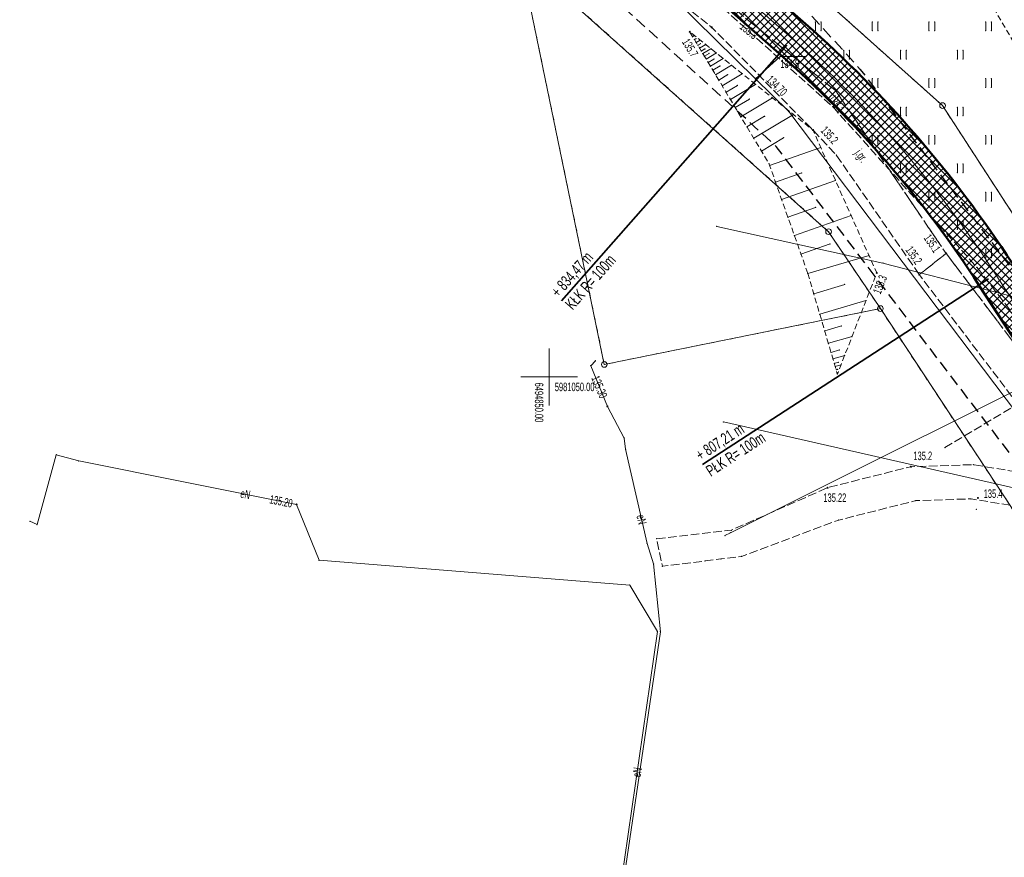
# Model space of a CAD drawing. Extents: x 6456700 to 6518119, y 5963420 to 5980059.
# Tile 109 of 256: x 6512072 to 6512159, y 5964557 to 5964630. Entities that reach past the tile are written whole.
import ezdxf
from ezdxf.enums import TextEntityAlignment as Align

# ---------------------------------------------------------------- set-up
doc = ezdxf.new("R2010")
doc.units = 0
doc.header["$MEASUREMENT"] = 0
for name, pattern in [('L_0_03', [1, 0.5, -0.5]), ('L_0_04', [1.5, 1, -0.5]), ('L_0_52', [1, 0.75, -0.25]), ('L_0_5A', [0.75, 0.5, -0.25])]:
    doc.linetypes.add(name, pattern=pattern)
doc.layers.get('0').update_dxf_attribs({"color": 2, "linetype": 'CONTINUOUS', "lineweight": 5})
for name, color, linetype, lineweight in [('000_Inne__niezydentyfikowane_', 7, 'CONTINUOUS', 18), ('18mm Kreska ciągła', 7, 'CONTINUOUS', 18), ('202_punkt_graniczny', 7, 'CONTINUOUS', 18), ('218_kontur_uzytku_gruntowego', 96, 'L_0_03', 18), ('219_dzialka_ewidencyjna', 7, 'CONTINUOUS', 18), ('35mm Ciągła', 7, 'CONTINUOUS', 35), ('50mm Kreska ciągła', 7, 'CONTINUOUS', 50), ('9mm Kreska ciągła', 252, 'CONTINUOUS', 9), ('jezdnia', 7, 'CONTINUOUS', 18), ('jezdnia_Atr17', 7, 'CONTINUOUS', 18), ('ogrodzenie_trwale', 7, 'CONTINUOUS', 18), ('pikieta_naturalna', 7, 'CONTINUOUS', 18), ('pikieta_naturalna_Atr2', 7, 'CONTINUOUS', 18), ('pikieta_sztuczna', 7, 'CONTINUOUS', 18), ('pikieta_sztuczna_Atr2', 7, 'CONTINUOUS', 18), ('przewod_elektroenergetyczny_podziemny', 7, 'CONTINUOUS', 18), ('przewod_elektroenergetyczny_podziemny_Atr1', 7, 'CONTINUOUS', 18), ('przewod_kanalizacyjny', 7, 'CONTINUOUS', 18), ('przewod_kanalizacyjny___ob__projektowany', 7, 'CONTINUOUS', 18), ('przewod_wodociagowy', 7, 'CONTINUOUS', 18), ('przewod_wodociagowy___ob__projektowany', 7, 'CONTINUOUS', 18), ('rzedna', 7, 'CONTINUOUS', 18), ('rzedna_Atr2', 7, 'CONTINUOUS', 18), ('rzedna_Atr3', 7, 'CONTINUOUS', 18), ('siatka_krzyrzy', 7, 'CONTINUOUS', 18), ('skarpa_nieumocniona', 7, 'CONTINUOUS', 18), ('trawnik', 7, 'CONTINUOUS', 18), ('Zakres', 7, 'CONTINUOUS', 18)]:
    doc.layers.add(name, color=color, linetype=linetype, lineweight=lineweight)
doc.styles.get("Standard").update_dxf_attribs({"font": 'txt', "width": 0.75})
doc.styles.add('Znaczniki', font='GOTHIC.TTF', dxfattribs={"width": 0.7})

# ---------------------------------------------------------------- blocks, each defined once
blk = doc.blocks.new('mdcp_nowa')
at = {"layer": 'pikieta_naturalna', "linetype": 'Continuous', "lineweight": 18, "true_color": 0x000000}
for points in [[(6494862.38, 5981080.345, 1), (6494862.38, 5981080.435, 1)], [(6494864.31, 5981080.745, 1), (6494864.31, 5981080.835, 1)], [(6494875.24, 5981075.135, 1), (6494875.24, 5981075.225, 1)], [(6494873.23, 5981071.685, 1), (6494873.23, 5981071.775, 1)], [(6494884.95, 5981060.825, 1), (6494884.95, 5981060.915, 1)], [(6494878.84, 5981059.115, 1), (6494878.84, 5981059.205, 1)], [(6494882.58, 5981058.965, 1), (6494882.58, 5981059.055, 1)], [(6494881.85, 5981042.055, 1), (6494881.85, 5981042.145, 1)], [(6494887.75, 5981039.305, 1), (6494887.75, 5981039.395, 1)]]:
    blk.add_hatch(color=18, dxfattribs=at).paths.add_polyline_path(points)
at = {"layer": 'pikieta_sztuczna', "linetype": 'Continuous', "lineweight": 18, "true_color": 0x000000}
blk.add_hatch(color=18, dxfattribs=at).paths.add_polyline_path([(6494874.51, 5981040.205, 1), (6494874.51, 5981040.295, 1)])
at = {"layer": 'rzedna', "linetype": 'Continuous', "lineweight": 18, "true_color": 0x000000}
for points in [[(6494868.17, 5981076.215, 1), (6494868.17, 5981076.305, 1)], [(6494871.11, 5981073.335, 1), (6494871.11, 5981073.425, 1)]]:
    blk.add_hatch(color=18, dxfattribs=at).paths.add_polyline_path(points)
at = {"layer": 'rzedna', "linetype": 'Continuous', "lineweight": 18, "true_color": 0xff0000}
for points in [[(6494855.14, 5981047.365, 1), (6494855.14, 5981047.455, 1)], [(6494827.78, 5981038.735, 1), (6494827.78, 5981038.825, 1)]]:
    blk.add_hatch(color=1, dxfattribs=at).paths.add_polyline_path(points)
at = {"layer": '000_Inne__niezydentyfikowane_', "linetype": 'Continuous', "lineweight": 18, "flags": 128}
for points in [[(6494862.64, 5981079.96), (6494862.8, 5981080.06)], [(6494862.79, 5981079.71), (6494862.92, 5981079.78)], [(6494862.94, 5981079.45), (6494863.29, 5981079.66)], [(6494863.1, 5981079.2), (6494863.32, 5981079.33)], [(6494863.25, 5981078.94), (6494863.79, 5981079.27)], [(6494863.4, 5981078.69), (6494863.72, 5981078.88)], [(6494863.53, 5981078.47), (6494864.25, 5981078.9)], [(6494863.67, 5981078.24), (6494864.08, 5981078.48)], [(6494863.83, 5981077.98), (6494864.73, 5981078.52)], [(6494864, 5981077.69), (6494864.51, 5981077.99)], [(6494864.2, 5981077.36), (6494865.32, 5981078.04)], [(6494864.42, 5981077), (6494865.05, 5981077.38)], [(6494864.66, 5981076.6), (6494866.07, 5981077.44)], [(6494865.24, 5981075.63), (6494867.01, 5981076.7)], [(6494864.93, 5981076.14), (6494865.72, 5981076.62)], [(6494865.58, 5981075.06), (6494866.57, 5981075.66)], [(6494865.96, 5981074.42), (6494868.18, 5981075.76)], [(6494866.39, 5981073.71), (6494867.64, 5981074.46)], [(6494866.87, 5981072.91), (6494869.66, 5981074.58)], [(6494867.41, 5981072.01), (6494868.97, 5981072.95)], [(6494868.01, 5981071.01), (6494871.5, 5981073.11)], [(6494868.69, 5981069.89), (6494870.64, 5981071.06)], [(6494869.41, 5981068.62), (6494873.91, 5981070.21)], [(6494869.93, 5981067.15), (6494872.24, 5981067.96)], [(6494870.47, 5981065.62), (6494875.21, 5981067.3)], [(6494871.02, 5981064.06), (6494873.45, 5981064.92)], [(6494871.59, 5981062.45), (6494876.58, 5981064.22)], [(6494872.17, 5981060.8), (6494874.74, 5981061.71)], [(6494872.77, 5981059.11), (6494878.16, 5981060.69)], [(6494873.3, 5981057.33), (6494876.03, 5981058.14)], [(6494873.83, 5981055.52), (6494877.89, 5981056.72)], [(6494874.26, 5981054.06), (6494875.73, 5981054.49)], [(6494874.58, 5981052.96), (6494876.67, 5981053.57)], [(6494874.82, 5981052.16), (6494875.55, 5981052.38)], [(6494874.98, 5981051.59), (6494876.02, 5981051.9)], [(6494875.1, 5981051.19), (6494875.47, 5981051.3)], [(6494875.19, 5981050.91), (6494875.69, 5981051.06)], [(6494875.27, 5981050.63), (6494875.41, 5981050.67)], [(6494875.35, 5981050.35), (6494875.43, 5981050.37)]]:
    blk.add_lwpolyline(points, dxfattribs=at)
at = {"layer": '000_Inne__niezydentyfikowane_'}
for p in [(6494862.64, 5981079.96), (6494862.79, 5981079.71), (6494862.8, 5981080.06), (6494862.92, 5981079.78), (6494862.94, 5981079.45), (6494863.29, 5981079.66), (6494863.32, 5981079.33), (6494863.79, 5981079.27), (6494863.1, 5981079.2), (6494863.25, 5981078.94), (6494863.4, 5981078.69), (6494863.53, 5981078.47), (6494863.72, 5981078.88), (6494864.08, 5981078.48), (6494864.25, 5981078.9), (6494864.73, 5981078.52), (6494863.67, 5981078.24), (6494863.83, 5981077.98), (6494864, 5981077.69), (6494864.51, 5981077.99), (6494865.32, 5981078.04), (6494864.2, 5981077.36), (6494864.42, 5981077), (6494865.05, 5981077.38), (6494866.07, 5981077.44), (6494867.01, 5981076.7), (6494864.66, 5981076.6), (6494864.93, 5981076.14), (6494865.72, 5981076.62), (6494865.24, 5981075.63), (6494865.58, 5981075.06), (6494866.57, 5981075.66), (6494868.18, 5981075.76), (6494865.96, 5981074.42), (6494867.64, 5981074.46), (6494869.66, 5981074.58), (6494866.39, 5981073.71), (6494866.87, 5981072.91), (6494868.97, 5981072.95), (6494871.5, 5981073.11), (6494867.41, 5981072.01), (6494868.01, 5981071.01), (6494870.64, 5981071.06), (6494868.69, 5981069.89), (6494873.91, 5981070.21), (6494869.41, 5981068.62), (6494869.93, 5981067.15), (6494872.24, 5981067.96), (6494875.21, 5981067.3), (6494870.47, 5981065.62), (6494873.45, 5981064.92), (6494871.02, 5981064.06), (6494876.58, 5981064.22), (6494871.59, 5981062.45), (6494874.74, 5981061.71), (6494872.17, 5981060.8), (6494878.16, 5981060.69), (6494872.77, 5981059.11), (6494876.03, 5981058.14), (6494873.3, 5981057.33), (6494877.89, 5981056.72), (6494873.83, 5981055.52), (6494875.73, 5981054.49), (6494874.26, 5981054.06), (6494876.67, 5981053.57), (6494874.58, 5981052.96), (6494874.82, 5981052.16), (6494874.98, 5981051.59), (6494875.55, 5981052.38), (6494876.02, 5981051.9), (6494875.1, 5981051.19), (6494875.19, 5981050.91), (6494875.41, 5981050.67), (6494875.47, 5981051.3), (6494875.69, 5981051.06), (6494875.27, 5981050.63), (6494875.35, 5981050.35), (6494875.43, 5981050.37)]:
    blk.add_point(p, dxfattribs=at)
at = {"layer": '202_punkt_graniczny', "color": 7, "linetype": 'Continuous', "lineweight": 18}
for centre in [(6494884.63, 5981073.89), (6494874.6, 5981062.79), (6494879.16, 5981056.02), (6494854.86, 5981051.1)]:
    blk.add_circle(centre, 0.25, dxfattribs=at)
at = {"layer": '202_punkt_graniczny'}
for p in [(6494884.63, 5981073.89), (6494874.6, 5981062.79), (6494879.16, 5981056.02), (6494854.86, 5981051.1)]:
    blk.add_point(p, dxfattribs=at)
at = {"layer": '218_kontur_uzytku_gruntowego', "lineweight": 18, "flags": 128}
for points in [[(6494847.42, 5981087.08), (6494874.6, 5981062.79)], [(6494854.86, 5981051.1), (6494847.42, 5981087.08)], [(6494884.63, 5981073.89), (6494875.19, 5981082.33)], [(6494907.66, 5981038.39), (6494884.63, 5981073.89)], [(6494874.6, 5981062.79), (6494879.16, 5981056.02)], [(6494879.16, 5981056.02), (6494854.86, 5981051.1)], [(6494879.16, 5981056.02), (6494907.1, 5981013.59)]]:
    blk.add_lwpolyline(points, dxfattribs=at)
at = {"layer": '218_kontur_uzytku_gruntowego'}
for p in [(6494884.63, 5981073.89), (6494884.63, 5981073.89), (6494874.6, 5981062.79), (6494874.6, 5981062.79), (6494879.16, 5981056.02), (6494879.16, 5981056.02), (6494879.16, 5981056.02), (6494879.16, 5981056.02), (6494854.86, 5981051.1), (6494854.86, 5981051.1)]:
    blk.add_point(p, dxfattribs=at)
at = {"layer": '219_dzialka_ewidencyjna', "color": 3, "linetype": 'Continuous', "lineweight": 18, "flags": 128}
for points in [[(6494810.28, 5981140.37), (6494884.63, 5981073.89)], [(6494847.42, 5981087.08), (6494874.6, 5981062.79)], [(6494847.42, 5981087.08), (6494854.86, 5981051.1)], [(6494884.63, 5981073.89), (6494922.88, 5981014.92)], [(6494874.6, 5981062.79), (6494879.16, 5981056.02)], [(6494854.86, 5981051.1), (6494879.16, 5981056.02)], [(6494879.16, 5981056.02), (6494907.1, 5981013.59)]]:
    blk.add_lwpolyline(points, dxfattribs=at)
at = {"layer": '219_dzialka_ewidencyjna', "color": 3}
for p in [(6494884.63, 5981073.89), (6494884.63, 5981073.89), (6494874.6, 5981062.79), (6494874.6, 5981062.79), (6494879.16, 5981056.02), (6494879.16, 5981056.02), (6494879.16, 5981056.02), (6494854.86, 5981051.1), (6494854.86, 5981051.1)]:
    blk.add_point(p, dxfattribs=at)
at = {"layer": 'jezdnia', "color": 7, "linetype": 'L_0_52', "lineweight": 18, "flags": 128}
for points in [[(6494882.58, 5981059.01), (6494875.27, 5981069.54), (6494873.23, 5981071.73), (6494864.31, 5981080.79), (6494852.5, 5981090.04), (6494840.38, 5981098.23), (6494828.68, 5981104.87), (6494818.31, 5981109.2), (6494820.02, 5981112.93), (6494830.21, 5981107.52), (6494843.7, 5981099.94), (6494855.06, 5981092.95), (6494866.84, 5981081.96), (6494875.24, 5981075.18), (6494884.95, 5981060.87)], [(6494901.28, 5981033.55), (6494895.98, 5981037.05), (6494891.79, 5981038.5), (6494887.13, 5981039.27), (6494882.27, 5981039.11), (6494875.49, 5981037.4), (6494866.94, 5981034.2), (6494865.13, 5981033.98), (6494863.73, 5981033.8), (6494859.98, 5981033.33), (6494859.47, 5981035.75), (6494866.03, 5981036.51), (6494874.51, 5981040.25), (6494881.85, 5981042.1), (6494887.33, 5981042.28), (6494892.57, 5981041.41), (6494897.26, 5981039.7), (6494882.58, 5981059.01), (6494884.95, 5981060.87), (6494891.08, 5981052.78), (6494898.92, 5981042.35), (6494908.85, 5981029.59), (6494911.52, 5981023.9), (6494915.25, 5981014.07), (6494914.78, 5981012.09), (6494906.97, 5980976.83), (6494902.68, 5980957.34), (6494894.73, 5980959.02), (6494897.08, 5980960.46), (6494898.72, 5980967.42), (6494893.04, 5980969.39), (6494900.7, 5981004.04), (6494905.1, 5981024.68), (6494905.84, 5981028.59), (6494904.34, 5981030.87)]]:
    blk.add_lwpolyline(points, close=True, dxfattribs=at)
at = {"layer": 'jezdnia'}
for p in [(6494864.31, 5981080.79), (6494875.24, 5981075.18), (6494873.23, 5981071.73), (6494875.27, 5981069.54), (6494884.95, 5981060.87), (6494884.95, 5981060.87), (6494882.58, 5981059.01), (6494882.58, 5981059.01), (6494881.85, 5981042.1), (6494887.33, 5981042.28), (6494874.51, 5981040.25), (6494882.27, 5981039.11), (6494887.13, 5981039.27), (6494875.49, 5981037.4), (6494866.03, 5981036.51), (6494859.47, 5981035.75), (6494863.73, 5981033.8), (6494865.13, 5981033.98), (6494866.94, 5981034.2), (6494859.98, 5981033.33)]:
    blk.add_point(p, dxfattribs=at)
at = {"layer": 'ogrodzenie_trwale'}
blk.add_point((6494887.62, 5981038.35), dxfattribs=at)
at = {"layer": 'pikieta_naturalna', "color": 7, "linetype": 'Continuous', "lineweight": 18}
for centre in [(6494862.38, 5981080.39), (6494864.31, 5981080.79), (6494875.24, 5981075.18), (6494873.23, 5981071.73), (6494884.95, 5981060.87), (6494878.84, 5981059.16), (6494882.58, 5981059.01), (6494881.85, 5981042.1), (6494887.75, 5981039.35)]:
    blk.add_circle(centre, 0.045, dxfattribs=at)
at = {"layer": 'pikieta_naturalna'}
for p in [(6494862.38, 5981080.39), (6494864.31, 5981080.79), (6494875.24, 5981075.18), (6494873.23, 5981071.73), (6494884.95, 5981060.87), (6494878.84, 5981059.16), (6494882.58, 5981059.01), (6494881.85, 5981042.1), (6494887.75, 5981039.35)]:
    blk.add_point(p, dxfattribs=at)
at = {"layer": 'pikieta_sztuczna', "color": 7, "linetype": 'Continuous', "lineweight": 18}
blk.add_circle((6494874.51, 5981040.25), 0.045, dxfattribs=at)
at = {"layer": 'pikieta_sztuczna'}
blk.add_point((6494874.51, 5981040.25), dxfattribs=at)
at = {"layer": 'przewod_elektroenergetyczny_podziemny', "color": 1, "linetype": 'Continuous', "lineweight": 18, "flags": 128}
for points in [[(6494871.11, 5981073.38), (6494868.17, 5981076.26), (6494861.13, 5981083.19)], [(6494891.23, 5981046.73), (6494871.11, 5981073.38)], [(6494864.76, 5981063.26), (6494879.38, 5981060.03)], [(6494879.38, 5981060.03), (6494898.09, 5981055.2), (6494900.81, 5981049.67), (6494909.36, 5981049.54), (6494926.4, 5981040.74), (6494934.34, 5981034.5)], [(6494856.16, 5981003.01), (6494859.8, 5981027.57), (6494859.2, 5981033.54), (6494858.62, 5981035.35), (6494856.74, 5981043.64), (6494856.61, 5981044.62), (6494855.14, 5981047.41), (6494853.67, 5981050.99), (6494854.08, 5981051.42)], [(6494856, 5981003.05), (6494859.53, 5981027.59), (6494857.1, 5981031.67), (6494829.75, 5981033.87), (6494827.78, 5981038.78), (6494808.61, 5981042.61), (6494806.63, 5981043.15), (6494804.94, 5981037.01), (6494804.31, 5981037.29)]]:
    blk.add_lwpolyline(points, dxfattribs=at)
at = {"layer": 'przewod_elektroenergetyczny_podziemny'}
for p in [(6494868.17, 5981076.26), (6494871.11, 5981073.38), (6494871.11, 5981073.38), (6494864.76, 5981063.26), (6494879.38, 5981060.03), (6494879.38, 5981060.03), (6494853.67, 5981050.99), (6494854.08, 5981051.42), (6494855.14, 5981047.41), (6494856.61, 5981044.62), (6494806.63, 5981043.15), (6494856.74, 5981043.64), (6494808.61, 5981042.61), (6494827.78, 5981038.78), (6494804.31, 5981037.29), (6494804.94, 5981037.01), (6494858.62, 5981035.35), (6494829.75, 5981033.87), (6494859.2, 5981033.54), (6494857.1, 5981031.67), (6494859.53, 5981027.59), (6494859.8, 5981027.57)]:
    blk.add_point(p, dxfattribs=at)
at = {"layer": 'przewod_kanalizacyjny', "color": 34, "linetype": 'Continuous', "lineweight": 18, "flags": 128}
blk.add_lwpolyline([(6494865.47, 5981036.03), (6494865.96, 5981036.28), (6494900.33, 5981053.44)], dxfattribs=at)
at = {"layer": 'przewod_kanalizacyjny'}
for p in [(6494865.47, 5981036.03), (6494865.96, 5981036.28)]:
    blk.add_point(p, dxfattribs=at)
at = {"layer": 'przewod_kanalizacyjny___ob__projektowany', "color": 34, "linetype": 'L_0_52', "lineweight": 18, "flags": 128}
blk.add_lwpolyline([(6494884.84, 5981043.78), (6494900, 5981052.87)], dxfattribs=at)
at = {"layer": 'przewod_kanalizacyjny___ob__projektowany'}
blk.add_point((6494884.84, 5981043.78), dxfattribs=at)
at = {"layer": 'przewod_wodociagowy', "color": 5, "linetype": 'Continuous', "lineweight": 18, "flags": 128}
blk.add_lwpolyline([(6494933.2, 5981030.51), (6494924.4, 5981032.61), (6494865.35, 5981046.04)], dxfattribs=at)
at = {"layer": 'przewod_wodociagowy'}
blk.add_point((6494865.35, 5981046.04), dxfattribs=at)
at = {"layer": 'przewod_wodociagowy___ob__projektowany', "color": 5, "linetype": 'L_0_52', "lineweight": 18, "flags": 128}
for points in [[(6494856.37, 5981090.51), (6494874.96, 5981073.8)], [(6494874.96, 5981073.8), (6494887.65, 5981059.66)], [(6494887.65, 5981059.66), (6494905.76, 5981036.31)]]:
    blk.add_lwpolyline(points, dxfattribs=at)
at = {"layer": 'przewod_wodociagowy___ob__projektowany'}
for p in [(6494874.96, 5981073.8), (6494874.96, 5981073.8), (6494887.65, 5981059.66), (6494887.65, 5981059.66)]:
    blk.add_point(p, dxfattribs=at)
at = {"layer": 'rzedna', "color": 7, "linetype": 'Continuous', "lineweight": 18}
for centre in [(6494868.17, 5981076.26), (6494871.11, 5981073.38)]:
    blk.add_circle(centre, 0.045, dxfattribs=at)
at = {"layer": 'rzedna', "color": 1, "linetype": 'Continuous', "lineweight": 18}
for centre in [(6494855.14, 5981047.41), (6494827.78, 5981038.78)]:
    blk.add_circle(centre, 0.045, dxfattribs=at)
at = {"layer": 'rzedna'}
for p in [(6494868.17, 5981076.26), (6494871.11, 5981073.38), (6494855.14, 5981047.41), (6494827.78, 5981038.78)]:
    blk.add_point(p, dxfattribs=at)
at = {"layer": 'rzedna_Atr2', "color": 7, "linetype": 'Continuous', "lineweight": 18, "flags": 128}
blk.add_lwpolyline([(6494868.17, 5981076.26), (6494870.35, 5981078.21), (6494872.627, 5981078.21)], dxfattribs=at)
at = {"layer": 'rzedna_Atr2'}
for p in [(6494870.35, 5981078.21), (6494872.627, 5981078.21), (6494868.17, 5981076.26)]:
    blk.add_point(p, dxfattribs=at)
at = {"layer": 'siatka_krzyrzy', "linetype": 'Continuous', "lineweight": 18, "flags": 128}
for points in [[(6494850, 5981047.5), (6494850, 5981052.5)], [(6494847.5, 5981050), (6494852.5, 5981050)]]:
    blk.add_lwpolyline(points, dxfattribs=at)
at = {"layer": 'skarpa_nieumocniona', "color": 7, "linetype": 'L_0_5A', "lineweight": 18, "flags": 128}
blk.add_lwpolyline([(6494872.77, 5981059.12), (6494869.35, 5981068.79), (6494862.38, 5981080.39), (6494873.23, 5981071.73), (6494878.84, 5981059.16), (6494875.38, 5981050.25)], close=True, dxfattribs=at)
at = {"layer": 'skarpa_nieumocniona'}
for p in [(6494862.38, 5981080.39), (6494862.38, 5981080.39), (6494873.23, 5981071.73), (6494873.23, 5981071.73), (6494869.35, 5981068.79), (6494869.35, 5981068.79), (6494872.77, 5981059.12), (6494872.77, 5981059.12), (6494878.84, 5981059.16), (6494878.84, 5981059.16), (6494875.38, 5981050.25), (6494875.38, 5981050.25)]:
    blk.add_point(p, dxfattribs=at)
at = {"layer": 'trawnik', "color": 7, "linetype": 'L_0_5A', "lineweight": 18, "flags": 128}
blk.add_lwpolyline([(6494885.37, 5981088.97), (6494899.82, 5981064.08), (6494909.79, 5981060.17), (6494912, 5981054.63), (6494914.18, 5981048.97), (6494913.31, 5981038.29), (6494912.21, 5981023.92), (6494911.52, 5981023.9), (6494908.85, 5981029.59), (6494898.92, 5981042.35), (6494891.08, 5981052.78), (6494884.95, 5981060.87), (6494875.24, 5981075.18), (6494866.84, 5981081.96)], close=True, dxfattribs=at)
at = {"layer": 'trawnik', "color": 7, "linetype": 'Continuous', "lineweight": 13, "flags": 128}
for points in [[(6494873.439, 5981080.499), (6494873.439, 5981081.249)], [(6494873.939, 5981080.499), (6494873.939, 5981081.249)], [(6494878.439, 5981080.499), (6494878.439, 5981081.249)], [(6494878.939, 5981080.499), (6494878.939, 5981081.249)], [(6494883.439, 5981080.499), (6494883.439, 5981081.249)], [(6494883.939, 5981080.499), (6494883.939, 5981081.249)], [(6494888.439, 5981080.499), (6494888.439, 5981081.249)], [(6494888.939, 5981080.499), (6494888.939, 5981081.249)], [(6494875.939, 5981077.999), (6494875.939, 5981078.749)], [(6494876.439, 5981077.999), (6494876.439, 5981078.749)], [(6494880.939, 5981077.999), (6494880.939, 5981078.749)], [(6494881.439, 5981077.999), (6494881.439, 5981078.749)], [(6494885.939, 5981077.999), (6494885.939, 5981078.749)], [(6494886.439, 5981077.999), (6494886.439, 5981078.749)], [(6494878.439, 5981075.499), (6494878.439, 5981076.249)], [(6494878.939, 5981075.499), (6494878.939, 5981076.249)], [(6494883.439, 5981075.499), (6494883.439, 5981076.249)], [(6494883.939, 5981075.499), (6494883.939, 5981076.249)], [(6494888.439, 5981075.499), (6494888.439, 5981076.249)], [(6494888.939, 5981075.499), (6494888.939, 5981076.249)], [(6494880.939, 5981072.999), (6494880.939, 5981073.749)], [(6494881.439, 5981072.999), (6494881.439, 5981073.749)], [(6494885.939, 5981072.999), (6494885.939, 5981073.749)], [(6494886.439, 5981072.999), (6494886.439, 5981073.749)], [(6494878.439, 5981070.499), (6494878.439, 5981071.249)], [(6494878.939, 5981070.499), (6494878.939, 5981071.249)], [(6494883.439, 5981070.499), (6494883.439, 5981071.249)], [(6494883.939, 5981070.499), (6494883.939, 5981071.249)], [(6494888.439, 5981070.499), (6494888.439, 5981071.249)], [(6494888.939, 5981070.499), (6494888.939, 5981071.249)], [(6494880.939, 5981067.999), (6494880.939, 5981068.749)], [(6494881.439, 5981067.999), (6494881.439, 5981068.749)], [(6494885.939, 5981067.999), (6494885.939, 5981068.749)], [(6494886.439, 5981067.999), (6494886.439, 5981068.749)], [(6494883.439, 5981065.499), (6494883.439, 5981066.249)], [(6494883.939, 5981065.499), (6494883.939, 5981066.249)], [(6494888.439, 5981065.499), (6494888.439, 5981066.249)], [(6494888.939, 5981065.499), (6494888.939, 5981066.249)], [(6494885.939, 5981062.999), (6494885.939, 5981063.749)], [(6494886.439, 5981062.999), (6494886.439, 5981063.749)], [(6494888.439, 5981060.499), (6494888.439, 5981061.249)], [(6494888.939, 5981060.499), (6494888.939, 5981061.249)]]:
    blk.add_lwpolyline(points, dxfattribs=at)
at = {"layer": 'trawnik'}
for p in [(6494873.439, 5981081.249), (6494873.939, 5981081.249), (6494878.439, 5981081.249), (6494878.939, 5981081.249), (6494883.439, 5981081.249), (6494883.939, 5981081.249), (6494888.439, 5981081.249), (6494888.939, 5981081.249), (6494873.439, 5981080.499), (6494873.939, 5981080.499), (6494878.439, 5981080.499), (6494878.939, 5981080.499), (6494883.439, 5981080.499), (6494883.939, 5981080.499), (6494888.439, 5981080.499), (6494888.939, 5981080.499), (6494875.939, 5981078.749), (6494876.439, 5981078.749), (6494880.939, 5981078.749), (6494881.439, 5981078.749), (6494885.939, 5981078.749), (6494886.439, 5981078.749), (6494875.939, 5981077.999), (6494876.439, 5981077.999), (6494880.939, 5981077.999), (6494881.439, 5981077.999), (6494885.939, 5981077.999), (6494886.439, 5981077.999), (6494878.439, 5981076.249), (6494878.939, 5981076.249), (6494883.439, 5981076.249), (6494883.939, 5981076.249), (6494888.439, 5981076.249), (6494888.939, 5981076.249), (6494875.24, 5981075.18), (6494878.439, 5981075.499), (6494878.939, 5981075.499), (6494883.439, 5981075.499), (6494883.939, 5981075.499), (6494888.439, 5981075.499), (6494888.939, 5981075.499), (6494880.939, 5981073.749), (6494881.439, 5981073.749), (6494885.939, 5981073.749), (6494886.439, 5981073.749), (6494880.939, 5981072.999), (6494881.439, 5981072.999), (6494885.939, 5981072.999), (6494886.439, 5981072.999), (6494878.439, 5981071.249), (6494878.939, 5981071.249), (6494883.439, 5981071.249), (6494883.939, 5981071.249), (6494888.439, 5981071.249), (6494888.939, 5981071.249), (6494878.439, 5981070.499), (6494878.939, 5981070.499), (6494883.439, 5981070.499), (6494883.939, 5981070.499), (6494888.439, 5981070.499), (6494888.939, 5981070.499), (6494880.939, 5981068.749), (6494880.939, 5981067.999), (6494881.439, 5981068.749), (6494881.439, 5981067.999), (6494885.939, 5981068.749), (6494885.939, 5981067.999), (6494886.439, 5981068.749), (6494886.439, 5981067.999), (6494883.439, 5981066.249), (6494883.439, 5981065.499), (6494883.939, 5981066.249), (6494883.939, 5981065.499), (6494888.439, 5981066.249), (6494888.439, 5981065.499), (6494888.939, 5981066.249), (6494888.939, 5981065.499), (6494885.939, 5981063.749), (6494886.439, 5981063.749), (6494885.939, 5981062.999), (6494886.439, 5981062.999), (6494888.439, 5981061.249), (6494888.939, 5981061.249), (6494884.95, 5981060.87), (6494888.439, 5981060.499), (6494888.939, 5981060.499)]:
    blk.add_point(p, dxfattribs=at)
at = {"layer": 'Zakres', "linetype": 'L_0_04', "lineweight": 25, "flags": 128}
blk.add_lwpolyline([(6495113.77, 5985050.22), (6495121.12, 5984877.07), (6495125.76, 5984757.87), (6495129.89, 5984649.81), (6495141.08, 5984611.3), (6495145.77, 5984544.53), (6495147.36, 5984487.27), (6495157.22, 5984392.07), (6495162.95, 5984387.45), (6495180.24, 5984384.16), (6495229.5, 5984386.61), (6495251.65, 5984373.41), (6495258.77, 5984357.12), (6495255.44, 5984330.44), (6495250.77, 5984304.39), (6495252.21, 5984282.78), (6495255.46, 5984256.45), (6495254.94, 5984238.25), (6495266.4, 5984211), (6495277.24, 5984182.33), (6495294.2, 5984133.19), (6495300.94, 5984095.37), (6495313.24, 5984037.69), (6495317.44, 5983978.18), (6495300.35, 5983922.18), (6495282.35, 5983883.38), (6495266.21, 5983862.23), (6495242.03, 5983839.67), (6495211.11, 5983816.86), (6495158.26, 5983772.66), (6495130.6, 5983651.16), (6495116.31, 5983543.43), (6495129.51, 5983346.73), (6495134.58, 5983264.71), (6495139.64, 5983186.97), (6495193.25, 5983077.94), (6495199.2, 5983041.97), (6495206.23, 5983026), (6495208.96, 5983004.88), (6495202.27, 5982979.48), (6495202.42, 5982950.13), (6495209.35, 5982897.38), (6495215.97, 5982850.34), (6495228.6, 5982809.97), (6495226.85, 5982778.82), (6495225.04, 5982750.56), (6495220.26, 5982723.37), (6495226.54, 5982679.97), (6495206.06, 5982669.48), (6495192.68, 5982657.71), (6495184.57, 5982648.65), (6495174.78, 5982624.58), (6495164.23, 5982604.61), (6495150.7, 5982588.3), (6495137.69, 5982582.43), (6495118.26, 5982573.75), (6495100.35, 5982558.42), (6495090.36, 5982544.99), (6495075.87, 5982519.06), (6495060.83, 5982499.68), (6495049.41, 5982485.49), (6495035.07, 5982459.7), (6495006.7, 5982406.64), (6494980.89, 5982351.84), (6494944.35, 5982293.29), (6494925.72, 5982250.11), (6494905.2, 5982190.37), (6494898.43, 5982153.5), (6494879.51, 5982063.89), (6494864.14, 5981992.66), (6494816.93, 5981768.61), (6494777.79, 5981577.7), (6494739.84, 5981394.72), (6494718.65, 5981297.89), (6494716.45, 5981237.31), (6494738.62, 5981208.21), (6494776.48, 5981173.06), (6494817.16, 5981137.44), (6494847.63, 5981109.8), (6494877.39, 5981077.08), (6494912.75, 5981030.55), (6494916.06, 5981014.71), (6494903.86, 5980957.01), (6494916.13, 5980953.51), (6494892.32, 5980927.59), (6494850.7, 5980858.8), (6494806.81, 5980779.89), (6494785.1, 5980753.49), (6494715.22, 5980723.29), (6494679.96, 5980686.78), (6494651.35, 5980651.29), (6494549.14, 5980683.24), (6494511.84, 5980659.66), (6494443.61, 5980630.33), (6494428.78, 5980598.6), (6494431.58, 5980579.46), (6494420.56, 5980549.76), (6494416.45, 5980528.2), (6494403.86, 5980507.16), (6494388.89, 5980482.96), (6494365.32, 5980407.99), (6494335.67, 5980315.15), (6494332.29, 5980297.41), (6494335.1, 5980278.18), (6494347.25, 5980254.84), (6494336.79, 5980250.09), (6494300.04, 5980271.34), (6494320.8, 5980301.43), (6494336.81, 5980349.17), (6494344.85, 5980380.92), (6494360.85, 5980437.13), (6494374.18, 5980476.38), (6494386.14, 5980498.84), (6494403.02, 5980528.52), (6494411.33, 5980563.19), (6494420.84, 5980586.25), (6494420.25, 5980601.11), (6494434.95, 5980635.94), (6494446.75, 5980644.99), (6494465.77, 5980647.27), (6494513.02, 5980669.46), (6494507.85, 5980679.68), (6494547.89, 5980705.83), (6494570.06, 5980691.34), (6494636.17, 5980669.05), (6494706.14, 5980756.86), (6494742.78, 5980772.58), (6494798.53, 5980814.27), (6494826.12, 5980867.97), (6494849.57, 5980908.6), (6494845.35, 5980942.01), (6494853.94, 5980970.83), (6494891.08, 5980960.54), (6494890.11, 5980965.73), (6494903.94, 5981025.69), (6494869.98, 5981070.3), (6494770.97, 5981160.58), (6494728.18, 5981200.64), (6494706.13, 5981229.56), (6494707.94, 5981299.75), (6494728.84, 5981398.1), (6494767.06, 5981580.19), (6494806.17, 5981770.55), (6494854.36, 5981994.76), (6494869.73, 5982065.97), (6494888.61, 5982155.44), (6494891.67, 5982173.95), (6494895.82, 5982197.45), (6494916.38, 5982253.72), (6494935.47, 5982297.95), (6494954.97, 5982331.67), (6494972.09, 5982356.64), (6494997.76, 5982411.14), (6495026.29, 5982464.48), (6495041.09, 5982491.09), (6495052.99, 5982505.88), (6495067.51, 5982524.6), (6495081.94, 5982550.43), (6495092.99, 5982565.28), (6495112.86, 5982582.29), (6495133.59, 5982591.55), (6495144.48, 5982596.46), (6495155.87, 5982610.19), (6495165.7, 5982628.8), (6495175.96, 5982654.03), (6495185.62, 5982664.83), (6495200.4, 5982677.82), (6495212.49, 5982688.04), (6495209.64, 5982723.43), (6495215.22, 5982750.57), (6495216.87, 5982779.54), (6495218.31, 5982809.31), (6495206.86, 5982847.92), (6495199.44, 5982894.74), (6495192.11, 5982948.71), (6495190.16, 5982979.24), (6495183.47, 5983075.16), (6495129.79, 5983184.34), (6495124.6, 5983264.07), (6495119.53, 5983346.09), (6495106.27, 5983543.75), (6495120.74, 5983652.9), (6495148.75, 5983779.42), (6495204.15, 5983826.04), (6495273.41, 5983889.36), (6495288.53, 5983927.42), (6495300.83, 5983964.69), (6495303.91, 5983980.14), (6495301.32, 5984039.55), (6495291.1, 5984093.63), (6495284.5, 5984130.67), (6495267.84, 5984178.93), (6495257.12, 5984207.3), (6495244.96, 5984236.19), (6495244.79, 5984255.42), (6495242.25, 5984281.97), (6495240.71, 5984304.95), (6495245.55, 5984331.94), (6495248.51, 5984355.64), (6495243.77, 5984366.47), (6495226.98, 5984376.47), (6495179.54, 5984374.12), (6495158.61, 5984378.09), (6495147.7, 5984386.91), (6495137.38, 5984486.61), (6495135.78, 5984544.04), (6495131.18, 5984609.54), (6495119.95, 5984648.2), (6495115.76, 5984757.49), (6495111.12, 5984876.67), (6495103.73, 5985050.93), (6495109.36, 5985081.73), (6495120.41, 5985085.88)], close=True, dxfattribs=at)
at = {"layer": 'Zakres'}
for p in [(6494877.39, 5981077.08), (6494869.98, 5981070.3)]:
    blk.add_point(p, dxfattribs=at)
at = {"layer": 'jezdnia_Atr17', "color": 7, "lineweight": 15, "width": 0.66}
blk.add_text('j.gr.', height=0.75, rotation=304.8, dxfattribs=at).set_placement((6494877.486, 5981070.138), align=Align.TOP_LEFT)
at = {"layer": 'pikieta_naturalna_Atr2', "color": 7, "lineweight": 15, "width": 0.66}
for s, rotation, p in [('135.3', 321.1, (6494867.18, 5981081.3)), ('135.7', 301, (6494862.313, 5981079.876)), ('135.1', 304.2, (6494875.131, 5981074.931)), ('135.2', 313, (6494874.399, 5981072.151)), ('135.1', 304.2, (6494883.561, 5981062.651)), ('135.2', 304.8, (6494881.946, 5981061.608)), ('135.3', 68.8, (6494878.471, 5981057.501))]:
    blk.add_text(s, height=0.75, rotation=rotation, dxfattribs=at).set_placement(p, align=Align.TOP_LEFT)
for s, p in [('135.2', (6494882.06, 5981043.43)), ('135.4', (6494888.25, 5981040.1))]:
    blk.add_text(s, height=0.75, dxfattribs=at).set_placement(p, align=Align.TOP_LEFT)
at = {"layer": 'pikieta_sztuczna_Atr2', "color": 7, "lineweight": 15, "width": 0.66}
blk.add_text('135.22', height=0.75, dxfattribs=at).set_placement((6494874.14, 5981039.75), align=Align.TOP_LEFT)
at = {"layer": 'przewod_elektroenergetyczny_podziemny_Atr1', "color": 1, "lineweight": 15, "width": 0.66}
for rotation, p in [(348.7, (6494822.933, 5981040.128)), (282.8, (6494858.416, 5981037.943)), (81.8, (6494857.319, 5981014.833))]:
    blk.add_text('eN', height=0.75, rotation=rotation, dxfattribs=at).set_placement(p, align=Align.TOP_LEFT)
at = {"layer": 'rzedna_Atr2', "color": 7, "lineweight": 15, "width": 0.66}
blk.add_text('134.70', height=0.75, rotation=315.4, dxfattribs=at).set_placement((6494869.596, 5981076.624), align=Align.TOP_LEFT)
at = {"layer": 'rzedna_Atr2', "color": 1, "lineweight": 15, "width": 0.66}
for s, rotation, p in [('135.30', 292.3, (6494854.397, 5981050.202)), ('135.20', 348.7, (6494825.493, 5981039.618))]:
    blk.add_text(s, height=0.75, rotation=rotation, dxfattribs=at).set_placement(p, align=Align.TOP_LEFT)
at = {"layer": 'rzedna_Atr3', "color": 7, "lineweight": 15, "width": 0.66}
blk.add_text('134.8', height=0.75, dxfattribs=at).set_placement((6494870.35, 5981077.942), align=Align.TOP_LEFT)
at = {"layer": 'siatka_krzyrzy', "lineweight": 15, "width": 0.66}
blk.add_text('6494850.00', height=0.75, rotation=270, dxfattribs=at).set_placement((6494849.5, 5981049.5), align=Align.TOP_LEFT)
blk.add_text('5981050.00', height=0.75, dxfattribs=at).set_placement((6494850.5, 5981049.5), align=Align.TOP_LEFT)

msp = doc.modelspace()

# ---------------------------------------------------------------- block references
at = {"linetype": 'ByBlock'}
msp.add_blockref('mdcp_nowa', (17268.786, -16450.998), dxfattribs=at)

# ---------------------------------------------------------------- next in the draw order: hatches: boundary and pattern name
at = {"layer": '9mm Kreska ciągła'}
h = msp.add_hatch(dxfattribs=at)
h.set_pattern_fill('ANSI37', color=256, scale=4)
h.set_pattern_definition([(45, (6511391.7311, 5964414.95413), (-0.3535534, 0.3535534), []), (135, (6511391.7311, 5964414.95413), (-0.3535534, -0.3535534), [])])
h.paths.add_polyline_path([(6511984.401, 5964771.057), (6511986.973, 5964773.43), (6512013.817, 5964744.33, 0.025742), (6512032.026, 5964726.523), (6512141.367, 5964630.089, -0.068261), (6512159.562, 5964608.994), (6512175.935, 5964583.751, -0.215922), (6512180.47, 5964553.766), (6512164.353, 5964496.691, 0.178914), (6512164.804, 5964490.987, 0.545091), (6512169.798, 5964490.285), (6512163.387, 5964482.863, 0.371591), (6512163.389, 5964486.781, -0.251667), (6512160.985, 5964497.642), (6512177.102, 5964554.717, 0.215922), (6512172.999, 5964581.847), (6512156.625, 5964607.09, 0.068261), (6512139.052, 5964627.464), (6512029.711, 5964723.898, -0.025742), (6512011.245, 5964741.957)])

# ---------------------------------------------------------------- next in the draw order: linework, layer by layer
at = {"layer": '18mm Kreska ciągła', "color": 4, "ltscale": 0.1}
msp.add_lwpolyline([(6512124.763, 5965526.137), (6511981.952, 5964848.133, 0.046783), (6511981.208, 5964841.64), (6511980.073, 5964786.562, 0.193797), (6511985.368, 5964772.589), (6512012.531, 5964743.143, 0.025742), (6512030.868, 5964725.211), (6512140.209, 5964628.776, -0.068261), (6512158.093, 5964608.042), (6512174.467, 5964582.799, -0.215922), (6512178.786, 5964554.241), (6512162.669, 5964497.166)], format="xyb", dxfattribs=at)
at = {"layer": '35mm Ciągła'}
for p, q in [((6512139.713, 5964628.214), (6512119.87, 5964605.714)), ((6512157.464, 5964607.634), (6512132.295, 5964591.308))]:
    msp.add_line(p, q, dxfattribs=at)
at = {"layer": '50mm Kreska ciągła', "color": 6, "ltscale": 0.1}
for points in [[(6512123.051, 5965526.497), (6511980.24, 5964848.494, 0.046783), (6511979.458, 5964841.676), (6511978.323, 5964786.598, 0.193797), (6511984.082, 5964771.402), (6512011.245, 5964741.957, 0.025742), (6512029.711, 5964723.898), (6512139.052, 5964627.464, -0.068261), (6512156.625, 5964607.09), (6512172.999, 5964581.847, -0.215922), (6512177.102, 5964554.717), (6512160.985, 5964497.642)], [(6512126.476, 5965525.776), (6511983.665, 5964847.772, 0.046783), (6511982.958, 5964841.604), (6511981.823, 5964786.526, 0.193797), (6511986.655, 5964773.776), (6512013.817, 5964744.33, 0.025742), (6512032.026, 5964726.523), (6512141.367, 5964630.089, -0.068261), (6512159.562, 5964608.994), (6512175.935, 5964583.751, -0.215922), (6512180.47, 5964553.766), (6512164.353, 5964496.691)]]:
    msp.add_lwpolyline(points, format="xyb", dxfattribs=at)

# ---------------------------------------------------------------- next in the draw order: texts
at = {"layer": '18mm Kreska ciągła', "char_height": 1, "attachment_point": 4, "style": 'Znaczniki'}
for s, insert, rotation in [('+ 834,47 m\\PKŁK R= 100m', (6512119.87, 5964605.714), 48.58896), ('+ 807,21 m\\PPŁK R= 100m', (6512132.295, 5964591.308), 32.96885)]:
    msp.add_mtext(s, dxfattribs=dict(at, insert=insert, rotation=rotation))

doc.saveas('drawing.dxf')
